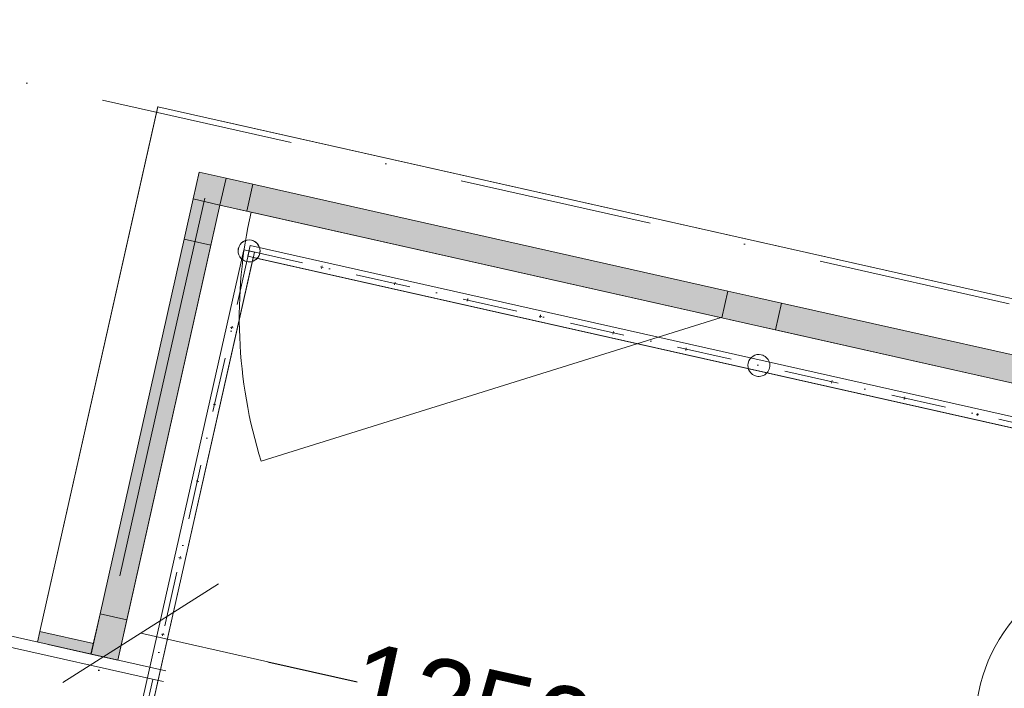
# Model space of a CAD drawing. Header units: millimetres. Extents: x -7145531 to -6681560, y 6117368 to 6219355.
# Tile 123 of 144: x -6933298 to -6931503, y 6146268 to 6147486. Entities that reach past the tile are written whole.
import ezdxf
from ezdxf.enums import TextEntityAlignment as Align

# ---------------------------------------------------------------- set-up
doc = ezdxf.new("R2010")
doc.units = ezdxf.units.MM
doc.header["$MEASUREMENT"] = 0
doc.linetypes.add('Dot & Dashed', pattern=[200, 100, -50, 0, -50])
doc.linetypes.add('Штрихпунктирная', pattern=[670.277762, 352.777767, -176.388884, 0, -141.111112])
for name, color, linetype in [('S - квартира_помещение.АР', 7, 'Continuous'), ('АР-Ограждения _балкона _ лоджии.АР', 7, 'Continuous'), ('АР-Стены внешние_Балконы _ лоджии.АР', 7, 'Continuous'), ('АР-Чертеж-Оси_Осевые размеры.АР', 7, 'Continuous'), ('АР-Чертеж-Размеры.АР', 7, 'Continuous'), ('Кровля', 7, 'Continuous')]:
    doc.layers.add(name, color=color, linetype=linetype)
for name, color, linetype, lineweight in [('АР-Ограждения _балкона _ лоджии.АР_Ном._пера__1', 7, 'Continuous', 0), ('АР-Стены внешние_Балконы _ лоджии.АР_Ном._пера__1', 7, 'Continuous', 0), ('АР-Стены_внешние_.АР_Ном._пера__1', 7, 'Continuous', 0), ('АР-Стены_внешние_.АР_Ном._пера__120', 7, 'Continuous', 0), ('АР-Чертеж-Оси_Осевые размеры.АР_Ном._пера__120', 7, 'Continuous', 0), ('Кровля_Ном._пера__1', 7, 'Continuous', 0), ('Окна Archicad_Ном._пера__120', 7, 'Continuous', 0), ('Паспорта Зон Archicad_Ном._пера__1', 7, 'Continuous', 0)]:
    doc.layers.add(name, color=color, linetype=linetype, lineweight=lineweight)
doc.styles.add('РЎР“Р•РќР•Р\xa0Р\x98Р\xa0_РЎРўР\x98Р›Р¬_2', font='txt')
doc.styles.add('РЎР“Р•РќР•Р\xa0Р\x98Р\xa0_РЎРўР\x98Р›Р¬_3', font='GOTHIC.TTF')
doc.dimstyles.new('СГЕНЕРИР_СТИЛЬ__1', dxfattribs={"dimtxt": 150, "dimasz": 237.5, "dimexe": 0.18, "dimexo": 0.0625, "dimgap": 0, "dimtad": 1, "dimdec": 0, "dimzin": 0, "dimdsep": 46, "dimtxsty": 'РЎР“Р•РќР•Р\xa0Р\x98Р\xa0_РЎРўР\x98Р›Р¬_3', "dimblk": 'ARROWHEAD_6', "dimblk1": 'ARROWHEAD_6', "dimblk2": 'ARROWHEAD_6', "dimcen": 0.09, "dimse1": 1, "dimse2": 1, "dimclrd": 7, "dimclre": 7, "dimclrt": 7, "dimazin": 0, "dimtfac": 1, "dimtdec": 4, "dimtmove": 0, "dimatfit": 3, "dimfxl": 1, "dimtolj": 1, "dimtzin": 0, "dimarcsym": 0})

# ---------------------------------------------------------------- blocks, each defined once
blk = doc.blocks.new('Балкон_7_12_8', base_point=(-7157974, 6147209.3))
at = {"layer": 'Паспорта Зон Archicad_Ном._пера__1', "color": 7, "linetype": 'Continuous', "lineweight": 0}
blk.add_circle((-7159005.7, 6146603.6), 300, dxfattribs=at)
at = {"layer": 'Паспорта Зон Archicad_Ном._пера__1', "color": 7, "lineweight": 0, "style": 'РЎР“Р•РќР•Р\xa0Р\x98Р\xa0_РЎРўР\x98Р›Р¬_2'}
blk.add_attdef('ROOM_NUMBER', text='', height=250, rotation=347.3424, dxfattribs=at).set_placement((-7159005.7, 6146588.9), align=Align.MIDDLE_CENTER)
blk = doc.blocks.new('Горизонтальное Многостворчатое Окно 23[9]_8', base_point=(-6566190.3, 6562677.8))
at = {"layer": 'Окна Archicad_Ном._пера__120', "linetype": 'Continuous', "lineweight": 0, "true_color": 0xffffff}
for points in [[(-7160720.2, 6147610.7), (-7160682.4, 6147550.9), (-7160671.4, 6147599.7)], [(-7160671.4, 6147599.7), (-7160682.4, 6147550.9), (-7160633.6, 6147540), (-7160622.7, 6147588.8)], [(-7160622.7, 6147588.8), (-7160633.6, 6147540), (-7159767.7, 6147345.5), (-7159756.7, 6147394.3)], [(-7159718.9, 6147334.5), (-7159707.9, 6147383.3), (-7159756.7, 6147394.3), (-7159767.7, 6147345.5)], [(-7159707.9, 6147383.3), (-7159718.9, 6147334.5), (-7159670.1, 6147323.6), (-7159659.1, 6147372.4)], [(-7159659.1, 6147372.4), (-7159670.1, 6147323.6), (-7158804.1, 6147129.1), (-7158793.2, 6147177.9)]]:
    blk.add_hatch(color=7, dxfattribs=at).paths.add_polyline_path(points)
at = {"layer": 'Окна Archicad_Ном._пера__120', "color": 7, "linetype": 'Continuous', "lineweight": 0}
for p, q in [((-7160795.9, 6147730.2), (-7156649.1, 6146798.8)), ((-7160720.2, 6147610.7), (-7160671.4, 6147599.7)), ((-7160682.4, 6147550.9), (-7160671.4, 6147599.7)), ((-7160671.4, 6147599.7), (-7160622.7, 6147588.8)), ((-7160622.7, 6147588.8), (-7160633.6, 6147540)), ((-7160622.7, 6147588.8), (-7159756.7, 6147394.3)), ((-7160682.4, 6147550.9), (-7156828.3, 6146685.3)), ((-7160633.6, 6147540), (-7160682.4, 6147550.9)), ((-7159767.7, 6147345.5), (-7160633.6, 6147540)), ((-7159767.7, 6147345.5), (-7159756.7, 6147394.3)), ((-7159756.7, 6147394.3), (-7159707.9, 6147383.3)), ((-7159707.9, 6147383.3), (-7159659.1, 6147372.4)), ((-7159659.1, 6147372.4), (-7159670.1, 6147323.6)), ((-7159659.1, 6147372.4), (-7158793.2, 6147177.9)), ((-7159718.9, 6147334.5), (-7159767.7, 6147345.5)), ((-7159670.1, 6147323.6), (-7159718.9, 6147334.5)), ((-7158804.1, 6147129.1), (-7159670.1, 6147323.6))]:
    blk.add_line(p, q, dxfattribs=at)
blk = doc.blocks.new('Стена_55_8', base_point=(-7156681.9, 6146652.5))
at = {"layer": 'Окна Archicad_Ном._пера__120', "color": 7, "linetype": 'Continuous', "lineweight": 0}
blk.add_blockref('Горизонтальное Многостворчатое Окно 23[9]_8', (-6566190.3, 6562677.8), dxfattribs=at)
blk = doc.blocks.new('Окно 23[11]_8', base_point=(-6566190.3, 6562677.8))
at = {"layer": 'Окна Archicad_Ном._пера__120', "linetype": 'Continuous', "lineweight": 0, "true_color": 0xffffff}
for points in [[(-7160682.4, 6147550.9), (-7160720.2, 6147610.7), (-7160731.2, 6147561.9)], [(-7160682.4, 6147550.9), (-7160731.2, 6147561.9), (-7160747.6, 6147488.7), (-7160698.8, 6147477.8)], [(-7160901, 6146805.7), (-7160852.2, 6146794.7), (-7160698.8, 6147477.8), (-7160747.6, 6147488.7)], [(-7160917.5, 6146732.5), (-7160868.7, 6146721.5), (-7160852.2, 6146794.7), (-7160901, 6146805.7)]]:
    blk.add_hatch(color=7, dxfattribs=at).paths.add_polyline_path(points)
at = {"layer": 'Окна Archicad_Ном._пера__120', "color": 7, "linetype": 'Continuous', "lineweight": 0}
for p, q in [((-7161010.6, 6146773.9), (-7160795.9, 6147730.2)), ((-7160731.2, 6147561.9), (-7160720.2, 6147610.7)), ((-7160747.6, 6147488.7), (-7160731.2, 6147561.9)), ((-7160682.4, 6147550.9), (-7160731.2, 6147561.9)), ((-7160868.7, 6146721.5), (-7160682.4, 6147550.9)), ((-7160682.4, 6147550.9), (-7160698.8, 6147477.8)), ((-7160901, 6146805.7), (-7160747.6, 6147488.7)), ((-7160698.8, 6147477.8), (-7160747.6, 6147488.7)), ((-7160698.8, 6147477.8), (-7160852.2, 6146794.7)), ((-7160917.5, 6146732.5), (-7160901, 6146805.7)), ((-7160901, 6146805.7), (-7160852.2, 6146794.7)), ((-7160852.2, 6146794.7), (-7160868.7, 6146721.5)), ((-7161015, 6146754.4), (-7161010.6, 6146773.9)), ((-7160913.1, 6146752), (-7161010.6, 6146773.9)), ((-7160917.5, 6146732.5), (-7160888.2, 6146725.9)), ((-7160917.5, 6146732.5), (-7160888.2, 6146725.9)), ((-7160888.2, 6146725.9), (-7160868.7, 6146721.5)), ((-7160888.2, 6146725.9), (-7160868.7, 6146721.5))]:
    blk.add_line(p, q, dxfattribs=at)
blk = doc.blocks.new('Стена_69_8', base_point=(-7160868.7, 6146721.5))
at = {"layer": 'АР-Стены внешние_Балконы _ лоджии.АР', "linetype": 'Continuous', "lineweight": 0, "true_color": 0x000000}
blk.add_hatch(color=18, dxfattribs=at).paths.add_polyline_path([(-7161015, 6146754.4), (-7160995.5, 6146750), (-7160917.5, 6146732.5), (-7160913.1, 6146752), (-7161010.6, 6146773.9)])
at = {"layer": 'АР-Стены внешние_Балконы _ лоджии.АР_Ном._пера__1', "color": 7, "linetype": 'Continuous', "lineweight": 0}
for p, q in [((-7161015, 6146754.4), (-7161010.6, 6146773.9)), ((-7160913.1, 6146752), (-7161010.6, 6146773.9)), ((-7160917.5, 6146732.5), (-7160913.1, 6146752)), ((-7160995.5, 6146750), (-7160917.5, 6146732.5)), ((-7160917.5, 6146732.5), (-7160888.2, 6146725.9)), ((-7160888.2, 6146725.9), (-7160868.7, 6146721.5))]:
    blk.add_line(p, q, dxfattribs=at)
at = {"layer": 'Окна Archicad_Ном._пера__120', "color": 7, "linetype": 'Continuous', "lineweight": 0}
blk.add_blockref('Окно 23[11]_8', (-6566190.3, 6562677.8), dxfattribs=at)
blk = doc.blocks.new('Ограждение_2_8', base_point=(-6566190.3, 6562677.8))
at = {"layer": 'АР-Ограждения _балкона _ лоджии.АР_Ном._пера__1', "color": 7, "linetype": 'Dot & Dashed', "lineweight": 0}
blk.add_line((-7160629.4, 6147467.3), (-7156912.9, 6146632.6), dxfattribs=at)
at = {"layer": 'АР-Ограждения _балкона _ лоджии.АР_Ном._пера__1', "color": 7, "linetype": 'Continuous', "lineweight": 0}
for p, q in [((-7160494.3, 6147436.9), (-7160499.1, 6147438)), ((-7160496.2, 6147439.9), (-7160497.3, 6147435.1)), ((-7160361.5, 6147407.1), (-7160366.4, 6147408.2)), ((-7160363.4, 6147410.1), (-7160364.5, 6147405.2)), ((-7160228.8, 6147377.3), (-7160233.7, 6147378.4)), ((-7160230.7, 6147380.3), (-7160231.8, 6147375.4)), ((-7160096.1, 6147347.5), (-7160100.9, 6147348.6)), ((-7160098, 6147350.5), (-7160099, 6147345.6)), ((-7159963.3, 6147317.7), (-7159968.2, 6147318.8)), ((-7159965.2, 6147320.7), (-7159966.3, 6147315.8)), ((-7159830.6, 6147287.9), (-7159835.5, 6147289)), ((-7159832.5, 6147290.9), (-7159833.6, 6147286)), ((-7159565.1, 6147228.3), (-7159570, 6147229.4)), ((-7159567, 6147231.3), (-7159568.1, 6147226.4)), ((-7159432.4, 6147198.5), (-7159437.3, 6147199.6)), ((-7159434.3, 6147201.5), (-7159435.4, 6147196.6)), ((-7159299.7, 6147168.7), (-7159304.5, 6147169.7)), ((-7159301.5, 6147171.6), (-7159302.6, 6147166.8))]:
    blk.add_line(p, q, dxfattribs=at)
at = {"layer": 'АР-Ограждения _балкона _ лоджии.АР_Ном._пера__1', "color": 7, "linetype": 'Continuous', "lineweight": 0, "flags": 128}
for points in [[(-7160633.8, 6147447.8, 1), (-7160625.1, 6147486.8, 1)], [(-7159704.7, 6147239.1, 1), (-7159695.9, 6147278.1, 1)]]:
    blk.add_lwpolyline(points, format="xyb", close=True, dxfattribs=at)
blk.add_lwpolyline([(-7160627.2, 6147477.1), (-7160631.6, 6147457.5), (-7156915.1, 6146622.9), (-7156910.7, 6146642.4)], close=True, dxfattribs=at)
blk = doc.blocks.new('Ограждение_4_8', base_point=(-6566190.3, 6562677.8))
at = {"layer": 'АР-Ограждения _балкона _ лоджии.АР_Ном._пера__1', "color": 7, "linetype": 'Dot & Dashed', "lineweight": 0}
blk.add_line((-7160629.4, 6147467.3), (-7160817.9, 6146628.2), dxfattribs=at)
at = {"layer": 'АР-Ограждения _балкона _ лоджии.АР_Ном._пера__1', "color": 7, "linetype": 'Continuous', "lineweight": 0}
for p, q in [((-7160658.4, 6147326.9), (-7160663.3, 6147328)), ((-7160661.4, 6147325), (-7160660.3, 6147329.9)), ((-7160689.8, 6147187), (-7160694.7, 6147188.1)), ((-7160692.8, 6147185.1), (-7160691.7, 6147190)), ((-7160721.2, 6147047.2), (-7160726.1, 6147048.3)), ((-7160724.2, 6147045.3), (-7160723.1, 6147050.2)), ((-7160752.7, 6146907.3), (-7160757.5, 6146908.4)), ((-7160755.6, 6146905.4), (-7160754.5, 6146910.3)), ((-7160784.1, 6146767.5), (-7160788.9, 6146768.6)), ((-7160787.1, 6146765.6), (-7160786, 6146770.4))]:
    blk.add_line(p, q, dxfattribs=at)
at = {"layer": 'АР-Ограждения _балкона _ лоджии.АР_Ном._пера__1', "color": 7, "linetype": 'Continuous', "lineweight": 0, "flags": 128}
for points in [[(-7160649, 6147471.7, 1), (-7160609.9, 6147462.9, 1)], [(-7160837.4, 6146632.5, 1), (-7160798.4, 6146623.8, 1)]]:
    blk.add_lwpolyline(points, format="xyb", close=True, dxfattribs=at)
blk.add_lwpolyline([(-7160619.7, 6147465.1), (-7160639.2, 6147469.5), (-7160827.7, 6146630.3), (-7160808.2, 6146626)], close=True, dxfattribs=at)
blk = doc.blocks.new('Стандартный Маркер Сетки[63]_8', base_point=(-7160680.9, 6147693.7))
at = {"layer": 'АР-Чертеж-Оси_Осевые размеры.АР_Ном._пера__120', "color": 7, "linetype": 'Штрихпунктирная', "lineweight": 0}
for q in [(-7160680.9, 6147693.7), (-7165571.2, 6125919.8)]:
    blk.add_line((-7160787.5, 6147219.2), q, dxfattribs=at)
at = {"layer": 'АР-Чертеж-Оси_Осевые размеры.АР_Ном._пера__120', "color": 7, "lineweight": 0, "style": 'РЎР“Р•РќР•Р\xa0Р\x98Р\xa0_РЎРўР\x98Р›Р¬_3'}
blk.add_attdef('AC_MarkerText_1', text='', height=350, rotation=347.3417, dxfattribs=at).set_placement((-7165717.5, 6125138.4), align=Align.TOP_CENTER)
blk = doc.blocks.new('Стандартный Маркер Сетки[83]_8', base_point=(-7160680.9, 6147693.7))
at = {"layer": 'АР-Чертеж-Оси_Осевые размеры.АР_Ном._пера__120', "color": 7, "linetype": 'Штрихпунктирная', "lineweight": 0}
for q in [(-7160680.9, 6147693.7), (-7165571.2, 6125919.8)]:
    blk.add_line((-7160787.5, 6147219.2), q, dxfattribs=at)
at = {"layer": 'АР-Чертеж-Оси_Осевые размеры.АР_Ном._пера__120', "color": 7, "lineweight": 0, "style": 'РЎР“Р•РќР•Р\xa0Р\x98Р\xa0_РЎРўР\x98Р›Р¬_3'}
blk.add_attdef('AC_MarkerText_1', text='', height=350, rotation=347.3417, dxfattribs=at).set_placement((-7165717.5, 6125138.4), align=Align.TOP_CENTER)
blk = doc.blocks.new('ARROWHEAD_6')
at = {"color": 0, "linetype": 'Continuous', "lineweight": 0}
for p, q in [((-0.5, -0.5), (0.5, 0.5)), ((0, 0), (-1, 0))]:
    blk.add_line(p, q, dxfattribs=at)
blk = doc.blocks.new('*D491', base_point=(-6566190.3, 6562677.8))
at = {"layer": 'Defpoints', "color": 0, "linetype": 'Continuous', "transparency": 16777216}
for p in [(-6931857.4, 6146094.4), (-6931920.2, 6145814.5), (-6933394.4, 6144955.1)]:
    blk.add_point(p, dxfattribs=at)
at = {"layer": 'АР-Чертеж-Размеры.АР', "color": 7, "linetype": 'Continuous', "lineweight": -2, "transparency": 16777216}
for p, q in [((-6932845.3, 6146316.2), (-6932682.2, 6146279.6)), ((-6932089.1, 6146146.4), (-6932266, 6146186.1))]:
    blk.add_line(p, q, dxfattribs=at)
at = {"layer": 'АР-Чертеж-Размеры.АР', "color": 7, "linetype": 'Continuous', "lineweight": -2, "transparency": 16777216, "xscale": 237.5, "yscale": 237.5, "zscale": 237.5}
for p, rotation in [((-6933077, 6146368.3), 167.3426561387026), ((-6931857.4, 6146094.4), 347.3426561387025)]:
    blk.add_blockref('ARROWHEAD_6', p, dxfattribs=dict(at, rotation=rotation))
at = {"layer": 'АР-Чертеж-Размеры.АР', "color": 7, "linetype": 'Continuous', "lineweight": 0, "transparency": 16777216, "insert": (-6932474.1, 6146232.8), "char_height": 150, "attachment_point": 5, "rotation": 347.3427, "style": 'РЎР“Р•РќР•Р\xa0Р\x98Р\xa0_РЎРўР\x98Р›Р¬_3'}
blk.add_mtext('\\A1;1250', dxfattribs=at)
blk = doc.blocks.new('Стена_195_3', base_point=(-6933246.8, 6145886.9))
at = {"layer": 'АР-Стены_внешние_.АР_Ном._пера__1', "color": 7, "linetype": 'Continuous', "lineweight": 0}
blk.add_line((-6933044.6, 6146282.2), (-6933035.5, 6146280.2), dxfattribs=at)
at = {"layer": 'Кровля_Ном._пера__1', "color": 7, "linetype": 'Continuous', "lineweight": 0}
blk.add_line((-6933044.6, 6146282.2), (-6936469.7, 6147051.4), dxfattribs=at)
at = {"layer": 'Кровля_Ном._пера__1', "color": 7, "linetype": 'Continuous', "lineweight": 0, "flags": 128}
blk.add_lwpolyline([(-6933031.1, 6146299.7), (-6936562.9, 6147092.9)], dxfattribs=at)
blk = doc.blocks.new('Окно 23[23]_3', base_point=(-6338440.4, 6562275.6))
at = {"layer": 'Окна Archicad_Ном._пера__120', "linetype": 'Continuous', "lineweight": 0, "true_color": 0xffffff}
for points in [[(-6932932.5, 6147148.7), (-6932970.3, 6147208.4), (-6932981.3, 6147159.7)], [(-6932932.5, 6147148.7), (-6932981.3, 6147159.7), (-6932997.7, 6147086.5), (-6932948.9, 6147075.5)], [(-6933151.1, 6146403.4), (-6933102.3, 6146392.5), (-6932948.9, 6147075.5), (-6932997.7, 6147086.5)], [(-6933167.5, 6146330.2), (-6933118.8, 6146319.3), (-6933102.3, 6146392.5), (-6933151.1, 6146403.4)]]:
    blk.add_hatch(color=7, dxfattribs=at).paths.add_polyline_path(points)
at = {"layer": 'Окна Archicad_Ном._пера__120', "color": 7, "linetype": 'Continuous', "lineweight": 0}
for p, q in [((-6933260.7, 6146371.7), (-6933046, 6147327.9)), ((-6932981.3, 6147159.7), (-6932970.3, 6147208.4)), ((-6933118.8, 6146319.3), (-6932932.5, 6147148.7)), ((-6932997.7, 6147086.5), (-6932981.3, 6147159.7)), ((-6932932.5, 6147148.7), (-6932981.3, 6147159.7)), ((-6932932.5, 6147148.7), (-6932948.9, 6147075.5)), ((-6933151.1, 6146403.4), (-6932997.7, 6147086.5)), ((-6932948.9, 6147075.5), (-6933102.3, 6146392.5)), ((-6932948.9, 6147075.5), (-6932997.7, 6147086.5)), ((-6933167.5, 6146330.2), (-6933151.1, 6146403.4)), ((-6933151.1, 6146403.4), (-6933102.3, 6146392.5)), ((-6933102.3, 6146392.5), (-6933118.8, 6146319.3)), ((-6933265.1, 6146352.2), (-6933260.7, 6146371.7)), ((-6933163.2, 6146349.8), (-6933260.7, 6146371.7)), ((-6933167.5, 6146330.2), (-6933138.3, 6146323.7)), ((-6933167.5, 6146330.2), (-6933138.3, 6146323.7)), ((-6933138.3, 6146323.7), (-6933118.8, 6146319.3)), ((-6933138.3, 6146323.7), (-6933118.8, 6146319.3))]:
    blk.add_line(p, q, dxfattribs=at)
blk = doc.blocks.new('Стена_238_3', base_point=(-6933118.8, 6146319.3))
at = {"layer": 'АР-Стены внешние_Балконы _ лоджии.АР', "linetype": 'Continuous', "lineweight": 0, "true_color": 0x000000}
blk.add_hatch(color=18, dxfattribs=at).paths.add_polyline_path([(-6933265.1, 6146352.2), (-6933245.6, 6146347.8), (-6933167.5, 6146330.2), (-6933163.2, 6146349.8), (-6933260.7, 6146371.7)])
at = {"layer": 'АР-Стены внешние_Балконы _ лоджии.АР_Ном._пера__1', "color": 7, "linetype": 'Continuous', "lineweight": 0}
for p, q in [((-6933265.1, 6146352.2), (-6933260.7, 6146371.7)), ((-6933163.2, 6146349.8), (-6933260.7, 6146371.7)), ((-6933245.6, 6146347.8), (-6933167.5, 6146330.2)), ((-6933167.5, 6146330.2), (-6933163.2, 6146349.8)), ((-6933167.5, 6146330.2), (-6933138.3, 6146323.7)), ((-6933138.3, 6146323.7), (-6933118.8, 6146319.3))]:
    blk.add_line(p, q, dxfattribs=at)
at = {"layer": 'Окна Archicad_Ном._пера__120', "color": 7, "linetype": 'Continuous', "lineweight": 0}
blk.add_blockref('Окно 23[23]_3', (-6338440.4, 6562275.6), dxfattribs=at)
blk = doc.blocks.new('Ограждение_7_3', base_point=(-6338440.4, 6562275.6))
at = {"layer": 'АР-Ограждения _балкона _ лоджии.АР_Ном._пера__1', "color": 7, "linetype": 'Dot & Dashed', "lineweight": 0}
blk.add_line((-6932879.5, 6147065.1), (-6933068, 6146225.9), dxfattribs=at)
at = {"layer": 'АР-Ограждения _балкона _ лоджии.АР_Ном._пера__1', "color": 7, "linetype": 'Continuous', "lineweight": 0}
for p, q in [((-6932908.5, 6146924.6), (-6932913.4, 6146925.7)), ((-6932911.5, 6146922.8), (-6932910.4, 6146927.6)), ((-6932942.9, 6146782.9), (-6932941.8, 6146787.8)), ((-6932939.9, 6146784.8), (-6932944.8, 6146785.9)), ((-6932971.3, 6146644.9), (-6932976.2, 6146646)), ((-6932974.3, 6146643), (-6932973.2, 6146647.9)), ((-6933002.7, 6146505.1), (-6933007.6, 6146506.2)), ((-6933005.7, 6146503.2), (-6933004.6, 6146508.1)), ((-6933034.2, 6146365.2), (-6933039, 6146366.3)), ((-6933037.1, 6146363.3), (-6933036, 6146368.2))]:
    blk.add_line(p, q, dxfattribs=at)
at = {"layer": 'АР-Ограждения _балкона _ лоджии.АР_Ном._пера__1', "color": 7, "linetype": 'Continuous', "lineweight": 0, "flags": 128}
for points in [[(-6932899, 6147069.4, 1), (-6932860, 6147060.7, 1)], [(-6933087.5, 6146230.3, 1), (-6933048.5, 6146221.5, 1)]]:
    blk.add_lwpolyline(points, format="xyb", close=True, dxfattribs=at)
blk.add_lwpolyline([(-6932869.8, 6147062.9), (-6932889.3, 6147067.2), (-6933077.8, 6146228.1), (-6933058.3, 6146223.7)], close=True, dxfattribs=at)
blk = doc.blocks.new('Стандартный Маркер Сетки[130]_3', base_point=(-6932931, 6147291.5))
at = {"layer": 'АР-Чертеж-Оси_Осевые размеры.АР_Ном._пера__120', "color": 7, "linetype": 'Штрихпунктирная', "lineweight": 0}
for q in [(-6932931, 6147291.5), (-6937821.3, 6125517.5)]:
    blk.add_line((-6933037.6, 6146816.9), q, dxfattribs=at)
at = {"layer": 'АР-Чертеж-Оси_Осевые размеры.АР_Ном._пера__120', "color": 7, "lineweight": 0, "style": 'РЎР“Р•РќР•Р\xa0Р\x98Р\xa0_РЎРўР\x98Р›Р¬_3'}
blk.add_attdef('AC_MarkerText_1', text='', height=350, rotation=347.3417, dxfattribs=at).set_placement((-6937967.6, 6124736.2), align=Align.TOP_CENTER)
blk = doc.blocks.new('Стандартный Маркер Сетки[143]_3', base_point=(-6932931, 6147291.5))
at = {"layer": 'АР-Чертеж-Оси_Осевые размеры.АР_Ном._пера__120', "color": 7, "linetype": 'Штрихпунктирная', "lineweight": 0}
for q in [(-6932931, 6147291.5), (-6937821.3, 6125517.5)]:
    blk.add_line((-6933037.6, 6146816.9), q, dxfattribs=at)
at = {"layer": 'АР-Чертеж-Оси_Осевые размеры.АР_Ном._пера__120', "color": 7, "lineweight": 0, "style": 'РЎР“Р•РќР•Р\xa0Р\x98Р\xa0_РЎРўР\x98Р›Р¬_3'}
blk.add_attdef('AC_MarkerText_1', text='', height=350, rotation=347.3417, dxfattribs=at).set_placement((-6937967.6, 6124736.2), align=Align.TOP_CENTER)
blk = doc.blocks.new('Стандартный Маркер Сетки[156]_3', base_point=(-6985795.1, 6159164.5))
at = {"layer": 'АР-Чертеж-Оси_Осевые размеры.АР_Ном._пера__120', "color": 7, "linetype": 'Штрихпунктирная', "lineweight": 0}
blk.add_line((-6984819.4, 6158945.4), (-6905878.2, 6141215.6), dxfattribs=at)
at = {"layer": 'АР-Чертеж-Оси_Осевые размеры.АР_Ном._пера__120', "color": 7, "lineweight": 0, "style": 'РЎР“Р•РќР•Р\xa0Р\x98Р\xa0_РЎРўР\x98Р›Р¬_3'}
for tag, p in [('AC_MarkerText_1_0', (-6986213, 6159455.1)), ('AC_MarkerText_1_1', (-6904344.7, 6141068))]:
    blk.add_attdef(tag, text='', height=350, rotation=347.3417, dxfattribs=at).set_placement(p, align=Align.TOP_CENTER)
blk = doc.blocks.new('Стандартный Маркер Сетки[161]_3', base_point=(-6985795.1, 6159164.5))
at = {"layer": 'АР-Чертеж-Оси_Осевые размеры.АР_Ном._пера__120', "color": 7, "linetype": 'Штрихпунктирная', "lineweight": 0}
blk.add_line((-6984819.4, 6158945.4), (-6905878.2, 6141215.6), dxfattribs=at)
at = {"layer": 'АР-Чертеж-Оси_Осевые размеры.АР_Ном._пера__120', "color": 7, "lineweight": 0, "style": 'РЎР“Р•РќР•Р\xa0Р\x98Р\xa0_РЎРўР\x98Р›Р¬_3'}
for tag, p in [('AC_MarkerText_1_0', (-6986213, 6159455.1)), ('AC_MarkerText_1_1', (-6904344.7, 6141068))]:
    blk.add_attdef(tag, text='', height=350, rotation=347.3417, dxfattribs=at).set_placement(p, align=Align.TOP_CENTER)
blk = doc.blocks.new('Стандартный Маркер Сетки[165]_3', base_point=(-6985795.1, 6159164.5))
at = {"layer": 'АР-Чертеж-Оси_Осевые размеры.АР_Ном._пера__120', "color": 7, "linetype": 'Штрихпунктирная', "lineweight": 0}
blk.add_line((-6984819.4, 6158945.4), (-6905878.2, 6141215.6), dxfattribs=at)
at = {"layer": 'АР-Чертеж-Оси_Осевые размеры.АР_Ном._пера__120', "color": 7, "lineweight": 0, "style": 'РЎР“Р•РќР•Р\xa0Р\x98Р\xa0_РЎРўР\x98Р›Р¬_3'}
for tag, p in [('AC_MarkerText_1_0', (-6986213, 6159455.1)), ('AC_MarkerText_1_1', (-6904344.7, 6141068))]:
    blk.add_attdef(tag, text='', height=350, rotation=347.3417, dxfattribs=at).set_placement(p, align=Align.TOP_CENTER)
blk = doc.blocks.new('Стандартный Маркер Сетки[172]_3', base_point=(-6985795.1, 6159164.5))
at = {"layer": 'АР-Чертеж-Оси_Осевые размеры.АР_Ном._пера__120', "color": 7, "linetype": 'Штрихпунктирная', "lineweight": 0}
blk.add_line((-6984819.4, 6158945.4), (-6905878.2, 6141215.6), dxfattribs=at)
at = {"layer": 'АР-Чертеж-Оси_Осевые размеры.АР_Ном._пера__120', "color": 7, "lineweight": 0, "style": 'РЎР“Р•РќР•Р\xa0Р\x98Р\xa0_РЎРўР\x98Р›Р¬_3'}
for tag, p in [('AC_MarkerText_1_0', (-6986213, 6159455.1)), ('AC_MarkerText_1_1', (-6904344.7, 6141068))]:
    blk.add_attdef(tag, text='', height=350, rotation=347.3417, dxfattribs=at).set_placement(p, align=Align.TOP_CENTER)

msp = doc.modelspace()

# ---------------------------------------------------------------- linework, layer by layer
at = {"layer": 'S - квартира_помещение.АР', "color": 254, "linetype": 'Continuous', "lineweight": 0, "true_color": 0xd8d8d8, "flags": 128}
msp.add_lwpolyline([(-6932872, 6147053.1), (-6933091.1, 6146077.4), (-6929394, 6145247.1), (-6929174.9, 6146222.8)], close=True, dxfattribs=at)
at = {"layer": 'АР-Стены_внешние_.АР_Ном._пера__120', "color": 7, "linetype": 'Continuous', "lineweight": 0}
msp.add_line((-6932018.9, 6146943.5), (-6932857.4, 6146681.7), dxfattribs=at)
msp.add_lwpolyline([(-6932928.9, 6147301.6), (-6928899.2, 6146396.6), (-6929352.7, 6144376.9), (-6926776.9, 6143798.4), (-6925978.2, 6147355), (-6916494.4, 6145225.1), (-6916924, 6143312.5), (-6914113.5, 6142681.3), (-6913910.9, 6143583.2), (-6909774.1, 6142654.2), (-6912292.8, 6131439), (-6913495.8, 6126082.5), (-6936600.8, 6131271.5)], dxfattribs=at)
msp.add_arc((-6932018.9, 6146943.5), 878.4, 167.3417, 197.3417, dxfattribs=at)

# ---------------------------------------------------------------- block references
at = {"layer": 'S - квартира_помещение.АР', "color": 7, "linetype": 'Continuous', "lineweight": 0}
msp.add_blockref('Балкон_7_12_8', (-6930224.1, 6146807.1), dxfattribs=at).add_auto_attribs({'ROOM_NUMBER': '7'})
at = {"layer": 'АР-Ограждения _балкона _ лоджии.АР', "color": 7, "linetype": 'Continuous', "lineweight": 0}
for name in ['Ограждение_4_8', 'Ограждение_7_3', 'Ограждение_2_8']:
    msp.add_blockref(name, (-6338440.4, 6562275.6), dxfattribs=at)
at = {"layer": 'АР-Стены внешние_Балконы _ лоджии.АР', "color": 7, "lineweight": 0}
for name, p in [('Стена_69_8', (-6933118.8, 6146319.3)), ('Стена_238_3', (-6933118.8, 6146319.3)), ('Стена_55_8', (-6928932, 6146250.2))]:
    msp.add_blockref(name, p, dxfattribs=at)
at = {"layer": 'АР-Чертеж-Оси_Осевые размеры.АР', "color": 8, "linetype": 'Continuous', "lineweight": 15}
for name, p in [('Стандартный Маркер Сетки[156]_3', (-6985795.1, 6159164.5)), ('Стандартный Маркер Сетки[161]_3', (-6985795.1, 6159164.5)), ('Стандартный Маркер Сетки[165]_3', (-6985795.1, 6159164.5)), ('Стандартный Маркер Сетки[172]_3', (-6985795.1, 6159164.5)), ('Стандартный Маркер Сетки[63]_8', (-6932931, 6147291.5)), ('Стандартный Маркер Сетки[83]_8', (-6932931, 6147291.5)), ('Стандартный Маркер Сетки[130]_3', (-6932931, 6147291.5)), ('Стандартный Маркер Сетки[143]_3', (-6932931, 6147291.5))]:
    msp.add_blockref(name, p, dxfattribs=at)
at = {"layer": 'Кровля', "color": 7, "lineweight": 0}
msp.add_blockref('Стена_195_3', (-6933246.8, 6145886.9), dxfattribs=at)

# ---------------------------------------------------------------- dimensions: what is measured, and where the dimension line sits
at = {"layer": 'АР-Чертеж-Размеры.АР', "color": 7, "linetype": 'Continuous', "lineweight": 0}
dim = msp.add_linear_dim(base=(-6931857.4, 6146094.4), p1=(-6933394.4, 6144955.1), p2=(-6931920.2, 6145814.5), angle=347.3427, dimstyle='СГЕНЕРИР_СТИЛЬ__1', dxfattribs=at)
dim.commit()
dim.dimension.update_dxf_attribs({"geometry": '*D491', "text_midpoint": (-6932474.1, 6146232.8), "dimtype": 160, "text_rotation": 347.3427})

doc.saveas('drawing.dxf')
